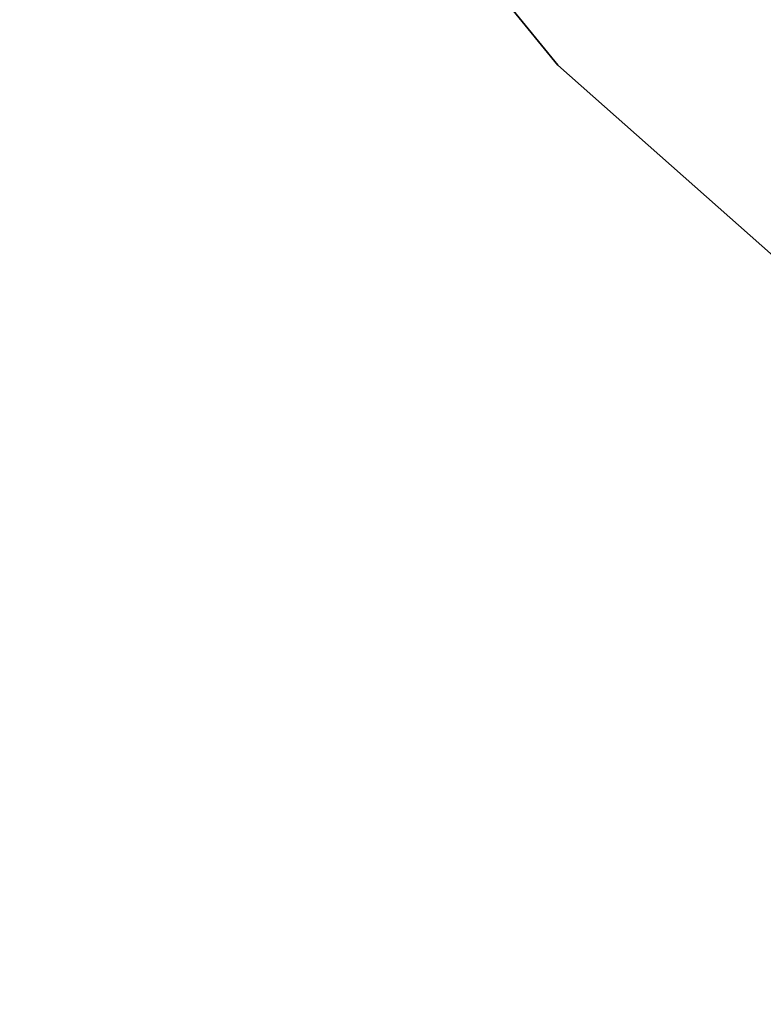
# Model space of a CAD drawing. Header units: millimetres. Extents: x 1 to 201, y 1 to 201.
# Tile 42 of 256: x 34.87 to 36.38, y 36.62 to 38.63. Entities that reach past the tile are written whole.
import ezdxf

# ---------------------------------------------------------------- set-up
doc = ezdxf.new("R2010")
doc.units = ezdxf.units.MM
doc.header["$LTSCALE"] = 25.4
doc.layers.get('0').update_dxf_attribs({"true_color": 0xff5454})

# ---------------------------------------------------------------- blocks, each defined once
blk = doc.blocks.new('MERIDA-LED-9514.STL#1')
at = {"color": 7, "true_color": 0xffffff}
mesh = blk.add_polyface(dxfattribs=at)
corners = [(26.7865, 49.7741, -17), (35.9647, 38.5328, -19), (35.9647, 38.5328, -17), (26.7865, 49.7741, -19)]
mesh.append_faces([[corners[k] for k in face] for face in [(0, 1, 2), (1, 0, 3)]], dxfattribs={"vtx0": -1, "color": 7})
mesh = blk.add_polyface(dxfattribs=at)
corners = [(25.476, 39.3366, -39.6), (30.6828, 33.4594, -43), (36.3455, 28.0202, -39.6)]
mesh.append_faces([[corners[k] for k in face] for face in [(0, 1, 2)]], dxfattribs={"color": 7})
mesh = blk.add_polyface(dxfattribs=at)
corners = [(46.8274, 28.9093, -17), (35.9647, 38.5328, -19), (46.8274, 28.9093, -19), (35.9647, 38.5328, -17)]
mesh.append_faces([[corners[k] for k in face] for face in [(0, 1, 2), (1, 0, 3)]], dxfattribs={"vtx0": -1, "color": 7})

msp = doc.modelspace()

# ---------------------------------------------------------------- block references
at = {"color": 0}
msp.add_blockref('MERIDA-LED-9514.STL#1', (0, 0), dxfattribs=at)

doc.saveas('drawing.dxf')
